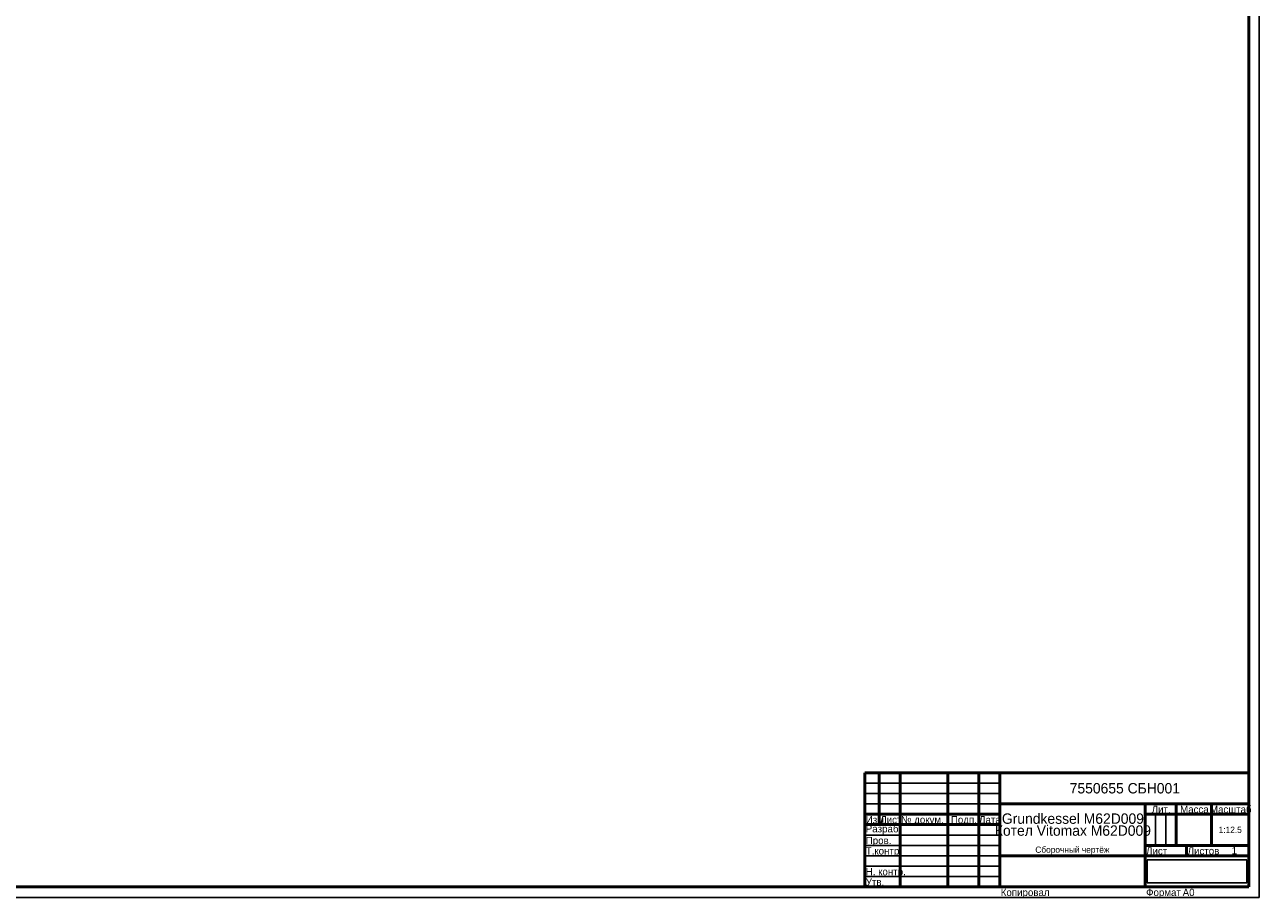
# Model space of a CAD drawing. Header units: millimetres. Extents: x 0 to 6046, y -168 to 841.
# Tile 2 of 6: x 594 to 1189, y 0 to 420. Entities that reach past the tile are written whole.
import ezdxf

# ---------------------------------------------------------------- set-up
doc = ezdxf.new("R2010")
doc.units = ezdxf.units.MM
picture_1 = doc.add_image_def('image1.png', size_in_pixel=(761, 160))

# ---------------------------------------------------------------- blocks, each defined once
blk = doc.blocks.new('_FR1Страница_1')
at = {"color": 7, "linetype": 'Continuous', "lineweight": 25}
for p, q in [((1189, 0), (1189, 841)), ((999, 55), (1064, 55)), ((999, 50), (1064, 50)), ((999, 45), (1064, 45)), ((1139, 40), (1139, 25)), ((1144, 40), (1144, 25)), ((999, 30), (1064, 30)), ((999, 25), (1064, 25)), ((999, 20), (1064, 20)), ((1134, 20), (1184, 20)), ((1154, 20), (1154, 20)), ((999, 15), (1064, 15)), ((999, 10), (1064, 10)), ((0, 0), (1189, 0))]:
    blk.add_line(p, q, dxfattribs=at)
at = {"color": 7, "linetype": 'Continuous', "lineweight": 50}
for p, q in [((1184, 836), (1184, 5)), ((999, 5), (999, 60)), ((999, 60), (1184, 60)), ((1006, 60), (1006, 35)), ((1016, 60), (1016, 5)), ((1039, 60), (1039, 5)), ((1054, 60), (1054, 5)), ((1064, 60), (1064, 5)), ((1064, 45), (1184, 45)), ((1134, 45), (1134, 5)), ((1149, 45), (1149, 25)), ((1166, 45), (1166, 25)), ((999, 40), (1064, 40)), ((1134, 40), (1184, 40)), ((999, 35), (1064, 35)), ((1134, 25), (1184, 25)), ((1154, 25), (1154, 20)), ((1064, 20), (1184, 20)), ((1184, 5), (20, 5))]:
    blk.add_line(p, q, dxfattribs=at)
at = {"color": 7}
for s, insert, char_height, width, attachment_point in [('{\\fT-FLEX Type A|b0|i0;\\l\\C250;\\P}', (1002.5, 59.125), 3.5, 8.75, 2), ('{\\fT-FLEX Type A|b0|i0;\\l\\C250;\\P}', (1002.5, 54.125), 3.5, 8.75, 2), ('{\\fT-FLEX Type A|b0|i0;\\l\\C250;\\P}', (1006, 59.125), 3.5, 11.75, 1), ('{\\fT-FLEX Type A|b0|i0;\\l\\C250;\\P}', (1006, 54.125), 3.5, 11.75, 1), ('{\\fT-FLEX Type A|b0|i0;\\l\\C250; \\P}', (1016, 59.125), 3.5, 24.75, 1), ('{\\fT-FLEX Type A|b0|i0;\\l\\C250; \\P}', (1016, 54.125), 3.5, 24.75, 1), ('{\\fT-FLEX Type A|b0|i0;\\l\\C250;\\P}', (1054, 59.125), 3.5, 11.75, 1), ('{\\fT-FLEX Type A|b0|i0;\\l\\C250;\\P}', (1054, 54.125), 3.5, 11.75, 1), ('\\pl0.5;{\\fT-FLEX Type A|b0|i0;\\l\\C250;7550655 СБH001\\P}', (1124, 52.5), 5, 122.5, 5), ('{\\fT-FLEX Type A|b0|i0;\\l\\C250;\\P}', (1002.5, 49.125), 3.5, 8.75, 2), ('{\\fT-FLEX Type A|b0|i0;\\l\\C250;\\P}', (1006, 49.125), 3.5, 11.75, 1), ('{\\fT-FLEX Type A|b0|i0;\\l\\C250; \\P}', (1016, 49.125), 3.5, 24.75, 1), ('{\\fT-FLEX Type A|b0|i0;\\l\\C250;\\P}', (1054, 49.125), 3.5, 11.75, 1), ('{\\fT-FLEX Type A|b0|i0;\\l\\C250; \\P}', (1002.5, 44.125), 3.5, 8.75, 2), ('{\\fT-FLEX Type A|b0|i0;\\l\\C250;\\P}', (1006, 44.125), 3.5, 11.75, 1), ('{\\fT-FLEX Type A|b0|i0;\\l\\C250; \\P}', (1016, 44.125), 3.5, 24.75, 1), ('{\\fT-FLEX Type A|b0|i0;\\l\\C250;\\P}', (1054, 44.125), 3.5, 11.75, 1), ('\\pl0.5;{\\fT-FLEX Type A|b0|i0;\\l\\C250;Лит.\\P}', (1141.5, 44.125), 3.5, 16.75, 2), ('\\pl0.5;{\\fT-FLEX Type A|b0|i0;\\l\\C250;Масса\\P}', (1157.5, 44.125), 3.5, 18.75, 2), ('\\pl0.5;{\\fT-FLEX Type A|b0|i0;\\l\\C250;Масштаб\\P}', (1175, 44.125), 3.5, 19.75, 2), ('\\pl0.5;{\\fT-FLEX Type A|b0|i0;\\l\\C250;Изм.\\H0.857143x;\\P}', (999, 39.125), 3.5, 8.75, 1), ('\\pl0.5;{\\fT-FLEX Type A|b0|i0;\\l\\C250;Лист\\H0.857143x;\\P}', (1006, 39.125), 3.5, 11.75, 1), ('\\pl0.5;{\\fT-FLEX Type A|b0|i0;\\l\\C250;№ докум.\\P}', (1016, 39.125), 3.5, 24.75, 1), ('\\pl0.5;{\\fT-FLEX Type A|b0|i0;\\l\\C250;Подп.\\P}', (1046.5, 39.125), 3.5, 16.75, 2), ('\\pl0.5;{\\fT-FLEX Type A|b0|i0;\\l\\C250;Дата\\H0.857143x;\\P}', (1059, 39.125), 3.5, 11.75, 2), ('\\pl0.5;{\\fT-FLEX Type A|b0|i0;\\l\\C250;Разраб.\\P}', (999, 32.5), 3.5, 18.75, 4), ('\\pl0.5;{\\fT-FLEX Type A|b0|i0;\\l\\C250;\\P}', (1016, 34.125), 3.5, 24.75, 1), ('\\pl0.5;{\\fT-FLEX Type A|b0|i0;\\l\\C250;\\H0.857143x;\\P}', (1054, 34.125), 3.5, 11.75, 1), ('\\pl0.5;{\\fT-FLEX Type A|b0|i0;\\l\\C250; \\P}', (1157.5, 32.5), 3.5, 18.75, 5), ('{\\fT-FLEX Type A|b0|i0;\\l\\C250;1:12.5\\P}', (1175, 32.5), 3, 19.5, 5), ('\\pl0.5;{\\fT-FLEX Type A|b0|i0;\\l\\C250;\\H0.857143x;\\P}', (1175, 32.5), 3.5, 19.75, 5), ('\\pl0.5;{\\fT-FLEX Type A|b0|i0;\\l\\C250;Т.контр.\\P}', (999, 24.125), 3.5, 18.75, 1), ('\\pl0.5;{\\fT-FLEX Type A|b0|i0;\\l\\C250;Пров.\\P}', (999, 29.125), 3.5, 18.75, 1), ('\\pl0.5;{\\fT-FLEX Type A|b0|i0;\\l\\C250;\\P}', (1016, 29.125), 3.5, 24.75, 1), ('\\pl0.5;{\\fT-FLEX Type A|b0|i0;\\l\\C250;\\P}', (1016, 24.125), 3.5, 24.75, 1), ('\\pl0.5;{\\fT-FLEX Type A|b0|i0;\\l\\C250;\\P}', (1054, 29.125), 3.5, 11.75, 1), ('\\pl0.5;{\\fT-FLEX Type A|b0|i0;\\l\\C250;\\H0.857143x;\\P}', (1054, 24.125), 3.5, 11.75, 1), ('{\\fT-FLEX Type A|b0|i0;\\l\\C250;Сборочный чертёж\\P}', (1099, 22.5), 3, 71.5, 5), ('\\pl0.5;{\\fT-FLEX Type A|b0|i0;\\l\\C250;Лист\\P}', (1134, 24.125), 3.5, 11.75, 1), ('\\pl0.5;{\\fT-FLEX Type A|b0|i0;\\l\\C250;\\H0.857143x;\\P}', (1149, 24.125), 3.5, 11.75, 2), ('\\pl0.5;{\\fT-FLEX Type A|b0|i0;\\l\\C250;Листов\\P}', (1154, 24.125), 3.5, 17.75, 1), ('{\\fT-FLEX Type A|b0|i0;\\l\\C250;1\\P}', (1177, 22.5), 3.5, 15.75, 5), ('\\pl0.5;{\\fT-FLEX Type A|b0|i0;\\l\\C250;\\H0.857143x;\\P}', (1177, 24.125), 3.5, 15.75, 2), ('\\pl0.5;{\\fT-FLEX Type A|b0|i0;\\l\\C250;\\P}', (999, 19.125), 3.5, 18.75, 1), ('\\pl0.5;{\\fT-FLEX Type A|b0|i0;\\l\\C250;\\P}', (1016, 19.125), 3.5, 24.75, 1), ('\\pl0.5;{\\fT-FLEX Type A|b0|i0;\\l\\C250;\\P}', (1054, 19.125), 3.5, 11.75, 1), ('{\\fT-FLEX Type A|b0|i0;\\l\\C250;\\P}', (1149, 22.5), 3.5, 11.75, 5), ('\\pl0.5;{\\fT-FLEX Type A|b0|i0;\\l\\C250;Н. контр.\\P}', (999, 14.125), 3.5, 18.75, 1), ('\\pl0.5;{\\fT-FLEX Type A|b0|i0;\\l\\C250;\\P}', (1016, 14.125), 3.5, 24.75, 1), ('\\pl0.5;{\\fT-FLEX Type A|b0|i0;\\l\\C250;\\H0.857143x;\\P}', (1054, 14.125), 3.5, 11.75, 1), ('\\pl0.5;{\\fT-FLEX Type A|b0|i0;\\l\\C250;Утв.\\P}', (999, 9.125), 3.5, 18.75, 1), ('\\pl0.5;{\\fT-FLEX Type A|b0|i0;\\l\\C250;\\P}', (1016, 9.125), 3.5, 24.75, 1), ('\\pl0.5;{\\fT-FLEX Type A|b0|i0;\\l\\C250;\\H0.857143x;\\P}', (1054, 9.125), 3.5, 11.75, 1), ('\\pl0.5;{\\fT-FLEX Type A|b0|i0;\\l\\C250;Копировал\\P}', (1064, 4.125), 3.5, 23.566, 1), ('\\pl0.5;{\\fT-FLEX Type A|b0|i0;\\l\\C250;\\P}', (1085.816, 4.125), 3.5, 40.967, 1), ('\\pl0.5;{\\fT-FLEX Type A|b0|i0;\\l\\C250;Формат\\P}', (1134, 4.125), 3.5, 18.675, 1), ('\\pl0.5;{\\fT-FLEX Type A|b0|i0;\\l\\C250;\\P}', (1150.925, 4.125), 3.5, 9.825, 1), ('{\\fT-FLEX Type A|b0|i0;\\l\\C250;A0\\P}', (1154.963, 4.125), 3.5, 9.825, 2)]:
    blk.add_mtext(s, dxfattribs=dict(at, insert=insert, char_height=char_height, width=width, attachment_point=attachment_point))
at = {"color": 7, "insert": (1099, 35), "char_height": 5, "width": 72.5, "attachment_point": 5, "line_spacing_factor": 0.69}
blk.add_mtext('\\pl0.5;{\\fT-FLEX Type A|b0|i0;\\l\\C250;Grundkessel M62D009\\PКотел Vitomax M62D009\\P}', dxfattribs=at)
image = blk.add_image(picture_1, insert=(1135, 7), size_in_units=(48, 11))
image.dxf.flags = 11
blk = doc.blocks.new('Страница_1')
blk.add_blockref('_FR1Страница_1', (0, 0))

msp = doc.modelspace()

# ---------------------------------------------------------------- block references
msp.add_blockref('Страница_1', (0, 0))

doc.saveas('drawing.dxf')
